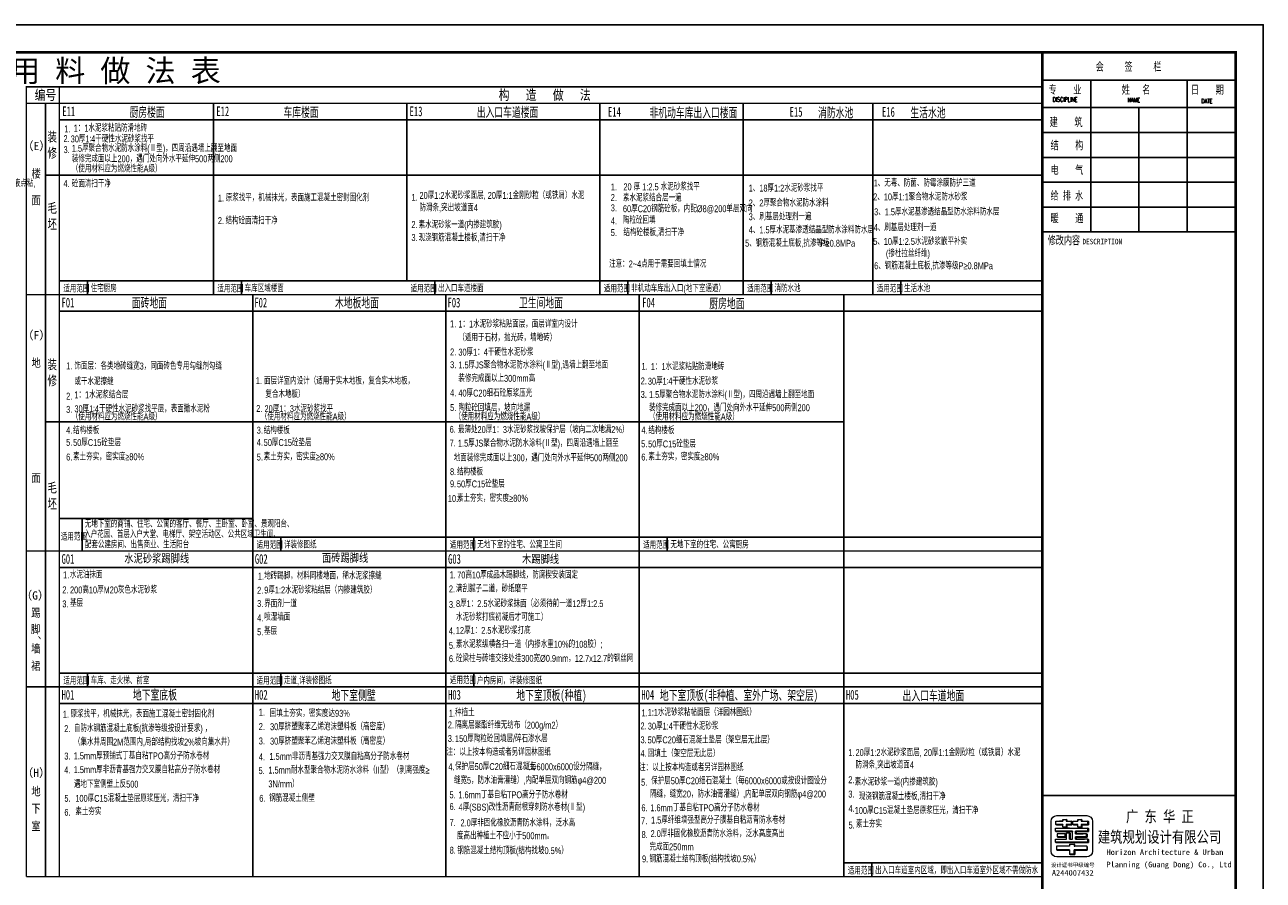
# Model space of a CAD drawing. Extents: x 1779708 to 7299578, y -1121471 to 88434.
# Tile 48 of 100: x 4016067 to 4060923, y -1056361 to -1025392. Entities that reach past the tile are written whole.
import ezdxf

# ---------------------------------------------------------------- set-up
doc = ezdxf.new("R2010")
doc.units = 0
doc.header["$LTSCALE"] = 1000
doc.header["$MEASUREMENT"] = 0
doc.layers.get('0').update_dxf_attribs({"linetype": 'CONTINUOUS'})
doc.layers.add('logo', color=81, linetype='CONTINUOUS', lineweight=18)
for name, color, linetype in [('PUB_TEXT', 7, 'CONTINUOUS'), ('PUB_TITLE', 4, 'CONTINUOUS'), ('TXT1-基础通用', 7, 'CONTINUOUS'), ('可见线', 6, 'CONTINUOUS'), ('通-图框－文字', 4, 'CONTINUOUS')]:
    doc.layers.add(name, color=color, linetype=linetype)
doc.styles.add('-宋体', font='simhei.ttf', dxfattribs={"width": 0.7})
doc.styles.add('-黑体', font='simhei.ttf', dxfattribs={"width": 0.7})
doc.styles.add('dim_font', font='SIMPLEX.shx', dxfattribs={"width": 0.8})
doc.styles.add('仿宋', font='txt', dxfattribs={"width": 0.7})
doc.styles.add('华正字体', font='huazheng.shx', dxfattribs={"width": 0.7, "bigfont": 'hztxt.shx'})
doc.styles.add('宋体-窄', font='txt', dxfattribs={"width": 0.7})

# ---------------------------------------------------------------- blocks, each defined once
blk = doc.blocks.new('A$C6A191C33')
at = {"style": '-宋体'}
for s, height, p in [('设计证书甲级编号', 141.4, (32, 373)), ('A244007432', 202, (69, 59))]:
    blk.add_text(s, height=height, dxfattribs=at).set_placement(p)
blk = doc.blocks.new('A$C3D8761CE')
at = {"layer": 'logo'}
h = blk.add_hatch(color=256, dxfattribs=at)
edge = h.paths.add_edge_path()
edge.add_line((77143, 30570), (77143, 30450))
edge.add_line((77143, 30450), (76963, 30450))
edge.add_line((76963, 30450), (76963, 30354))
edge.add_line((76963, 30354), (76843, 30354))
edge.add_line((76843, 30354), (76867, 30339))
edge.add_line((76867, 30339), (76987, 30339))
edge.add_line((76987, 30339), (76987, 30435))
edge.add_line((76987, 30435), (77167, 30435))
edge.add_line((77167, 30435), (77167, 30555))
edge.add_line((77167, 30555), (77143, 30570))
edge.add_line((77143, 30570), (77143, 30570))
h = blk.add_hatch(color=256, dxfattribs=at)
edge = h.paths.add_edge_path()
edge.add_line((76963, 30630), (76963, 30570))
edge.add_line((76963, 30570), (76987, 30570))
edge.add_line((76987, 30570), (76987, 30615))
edge.add_line((76987, 30615), (76963, 30630))
h = blk.add_hatch(color=256, dxfattribs=at)
edge = h.paths.add_edge_path()
edge.add_line((77390, 30354), (77414, 30339))
edge.add_line((77414, 30339), (77534, 30339))
edge.add_line((77534, 30339), (77534, 30435))
edge.add_line((77534, 30435), (77775, 30435))
edge.add_line((77775, 30435), (77775, 30555))
edge.add_line((77775, 30555), (77751, 30570))
edge.add_line((77751, 30570), (77751, 30450))
edge.add_line((77751, 30450), (77510, 30450))
edge.add_line((77510, 30450), (77510, 30354))
edge.add_line((77510, 30354), (77390, 30354))
for points in [[(77510, 30630), (77510, 30570), (77534, 30570), (77534, 30615)], [(77210, 30450), (77234, 30435), (77390, 30435), (77390, 30450)]]:
    blk.add_hatch(color=256, dxfattribs=at).paths.add_polyline_path(points)
h = blk.add_hatch(color=256, dxfattribs=at)
edge = h.paths.add_edge_path()
edge.add_line((77196, 30192), (77196, 30206))
edge.add_line((77196, 30206), (76571, 30206))
edge.add_line((76571, 30206), (76593, 30192))
edge.add_line((76593, 30192), (77196, 30192))
h = blk.add_hatch(color=256, dxfattribs=at)
edge = h.paths.add_edge_path()
edge.add_line((76589, 30450), (76613, 30435))
edge.add_line((76613, 30435), (76843, 30435))
edge.add_line((76843, 30435), (76843, 30450))
edge.add_line((76843, 30450), (76589, 30450))
h = blk.add_hatch(color=256, dxfattribs=at)
edge = h.paths.add_edge_path()
edge.add_line((76923, 30114), (76923, 30005))
edge.add_line((76923, 30005), (76640, 30005))
edge.add_line((76640, 30005), (76662, 29991))
edge.add_line((76662, 29991), (76945, 29991))
edge.add_line((76945, 29991), (76945, 30101))
edge.add_line((76945, 30101), (76923, 30114))
h = blk.add_hatch(color=256, dxfattribs=at)
edge = h.paths.add_edge_path()
edge.add_line((77087, 30151), (77109, 30137))
edge.add_line((77109, 30137), (77109, 29914))
edge.add_line((77109, 29914), (77087, 29914))
edge.add_line((77087, 29914), (77087, 30151))
h = blk.add_hatch(color=256, dxfattribs=at)
edge = h.paths.add_edge_path()
edge.add_line((77305, 30206), (77305, 30114))
edge.add_line((77305, 30114), (77327, 30114))
edge.add_line((77327, 30114), (77327, 30192))
edge.add_line((77327, 30192), (77775, 30192))
edge.add_line((77775, 30192), (77775, 30301))
edge.add_line((77775, 30301), (77753, 30315))
edge.add_line((77753, 30315), (77753, 30206))
edge.add_line((77753, 30206), (77305, 30206))
h = blk.add_hatch(color=256, dxfattribs=at)
edge = h.paths.add_edge_path()
edge.add_line((77698, 30114), (77698, 30005))
edge.add_line((77698, 30005), (77305, 30005))
edge.add_line((77305, 30005), (77305, 29914))
edge.add_line((77305, 29914), (77327, 29914))
edge.add_line((77327, 29914), (77327, 29991))
edge.add_line((77327, 29991), (77720, 29991))
edge.add_line((77720, 29991), (77720, 30101))
edge.add_line((77720, 30101), (77698, 30114))
h = blk.add_hatch(color=256, dxfattribs=at)
edge = h.paths.add_edge_path()
edge.add_line((77753, 29914), (77753, 29805))
edge.add_line((77753, 29805), (76571, 29805))
edge.add_line((76571, 29805), (76593, 29791))
edge.add_line((76593, 29791), (77775, 29791))
edge.add_line((77775, 29791), (77775, 29900))
edge.add_line((77775, 29900), (77753, 29914))
h = blk.add_hatch(color=256, dxfattribs=at)
edge = h.paths.add_edge_path()
edge.add_line((77729, 29518), (77729, 29643))
edge.add_line((77729, 29643), (77707, 29664))
edge.add_line((77707, 29664), (77707, 29532))
edge.add_line((77707, 29532), (77251, 29532))
edge.add_line((77251, 29532), (77251, 29379))
edge.add_line((77251, 29379), (77081, 29379))
edge.add_line((77081, 29379), (77103, 29365))
edge.add_line((77103, 29365), (77273, 29365))
edge.add_line((77273, 29365), (77273, 29518))
edge.add_line((77273, 29518), (77729, 29518))
h = blk.add_hatch(color=256, dxfattribs=at)
edge = h.paths.add_edge_path()
edge.add_line((77251, 29738), (77251, 29664))
edge.add_line((77251, 29664), (77273, 29664))
edge.add_line((77273, 29664), (77273, 29724))
edge.add_line((77273, 29724), (77251, 29738))
edge.add_line((77251, 29738), (77251, 29738))
h = blk.add_hatch(color=256, dxfattribs=at)
edge = h.paths.add_edge_path()
edge.add_line((77081, 29518), (77081, 29532))
edge.add_line((77081, 29532), (76617, 29532))
edge.add_line((76617, 29532), (76639, 29518))
edge.add_line((76639, 29518), (77081, 29518))
for p, q in [((76589, 30450), (76589, 30570)), ((76589, 30570), (76843, 30570)), ((76843, 30570), (76723, 30570)), ((76843, 30630), (76963, 30630)), ((76843, 30570), (76843, 30630)), ((76843, 30630), (76843, 30570)), ((76963, 30630), (76963, 30570)), ((76963, 30630), (76987, 30615)), ((76963, 30570), (77143, 30570)), ((76987, 30615), (76987, 30570)), ((77143, 30570), (77143, 30570)), ((77167, 30555), (77143, 30570)), ((77143, 30570), (77143, 30450)), ((77143, 30570), (77167, 30555)), ((77143, 30570), (77143, 30450)), ((77167, 30435), (77167, 30555)), ((77167, 30555), (77167, 30435)), ((77210, 30450), (77210, 30570)), ((77210, 30570), (77390, 30570)), ((77390, 30630), (77510, 30630)), ((77390, 30570), (77390, 30630)), ((77390, 30630), (77390, 30570)), ((77390, 30630), (77510, 30630)), ((77510, 30630), (77534, 30615)), ((77510, 30630), (77510, 30570)), ((77510, 30570), (77751, 30570)), ((77534, 30615), (77534, 30570)), ((77751, 30570), (77751, 30570)), ((77751, 30570), (77751, 30450)), ((77751, 30450), (77751, 30570)), ((77751, 30570), (77775, 30555)), ((77775, 30435), (77775, 30555)), ((77775, 30555), (77775, 30435)), ((76571, 30315), (77632, 30315)), ((76571, 30204), (76571, 30314)), ((76571, 30206), (77196, 30206)), ((76571, 30206), (76593, 30192)), ((76613, 30435), (76589, 30450)), ((76843, 30450), (76589, 30450)), ((76593, 30192), (77196, 30192)), ((76843, 30435), (76613, 30435)), ((76640, 30114), (76640, 30005)), ((76923, 30114), (76640, 30114)), ((76705, 30315), (76705, 30315)), ((77196, 30206), (76705, 30206)), ((76723, 30450), (76723, 30450)), ((76723, 30450), (76843, 30450)), ((76843, 30450), (76723, 30450)), ((77196, 30192), (76727, 30192)), ((76843, 30435), (76747, 30435)), ((76843, 30450), (76843, 30435)), ((76843, 30354), (76843, 30450)), ((76843, 30354), (76867, 30339)), ((76963, 30354), (76843, 30354)), ((76843, 30354), (76867, 30339)), ((76843, 30354), (76963, 30354)), ((76867, 30339), (76987, 30339)), ((76867, 30339), (76987, 30339)), ((76869, 30315), (77753, 30315)), ((77196, 30206), (76869, 30206)), ((76923, 30005), (76923, 30114)), ((76923, 30114), (76945, 30101)), ((76923, 30114), (76945, 30101)), ((76923, 30005), (76923, 30114)), ((76945, 30101), (76945, 29991)), ((76945, 30101), (76945, 29991)), ((76963, 30450), (76963, 30354)), ((77143, 30450), (76963, 30450)), ((76963, 30450), (76987, 30435)), ((76963, 30450), (76963, 30354)), ((77143, 30450), (76963, 30450)), ((76963, 30354), (76987, 30339)), ((77087, 30315), (76978, 30315)), ((76978, 30151), (77087, 30151)), ((76978, 29914), (76978, 30151)), ((76978, 30151), (77087, 30151)), ((76978, 30151), (77087, 30151)), ((76987, 30450), (76987, 30339)), ((76987, 30435), (77167, 30435)), ((76987, 30339), (76987, 30435)), ((77167, 30435), (76987, 30435)), ((77087, 30151), (77087, 29914)), ((77087, 29914), (77087, 30151)), ((77087, 30151), (77109, 30137)), ((77087, 30151), (77109, 30137)), ((77109, 30137), (77109, 29914)), ((77109, 29914), (77109, 30137)), ((77143, 30450), (77167, 30435)), ((77196, 29914), (77196, 30206)), ((77196, 30206), (77196, 30192)), ((77390, 30450), (77210, 30450)), ((77210, 30450), (77234, 30435)), ((77210, 30450), (77234, 30435)), ((77390, 30450), (77210, 30450)), ((77234, 30435), (77390, 30435)), ((77390, 30435), (77234, 30435)), ((77305, 30206), (77305, 30114)), ((77753, 30206), (77305, 30206)), ((77305, 30206), (77753, 30206)), ((77305, 30114), (77305, 30206)), ((77305, 30206), (77327, 30192)), ((77632, 30206), (77305, 30206)), ((77305, 30114), (77578, 30114)), ((77327, 30114), (77305, 30114)), ((77698, 30114), (77305, 30114)), ((77327, 30192), (77327, 30114)), ((77775, 30192), (77327, 30192)), ((77327, 30114), (77327, 30192)), ((77327, 30192), (77775, 30192)), ((77390, 30435), (77390, 30450)), ((77390, 30354), (77390, 30450)), ((77390, 30354), (77414, 30339)), ((77510, 30354), (77390, 30354)), ((77390, 30354), (77414, 30339)), ((77390, 30354), (77510, 30354)), ((77414, 30339), (77534, 30339)), ((77414, 30339), (77534, 30339)), ((77414, 30315), (77523, 30315)), ((77510, 30450), (77510, 30354)), ((77630, 30450), (77510, 30450)), ((77510, 30450), (77534, 30435)), ((77751, 30450), (77510, 30450)), ((77510, 30450), (77510, 30354)), ((77510, 30354), (77534, 30339)), ((77534, 30435), (77655, 30435)), ((77534, 30339), (77534, 30435)), ((77534, 30435), (77775, 30435)), ((77534, 30435), (77534, 30339)), ((77698, 30005), (77698, 30114)), ((77698, 30114), (77720, 30101)), ((77720, 30101), (77720, 29997)), ((77720, 30101), (77720, 29991)), ((77751, 30450), (77775, 30435)), ((77753, 30315), (77753, 30206)), ((77753, 30206), (77753, 30315)), ((77753, 30315), (77775, 30301)), ((77753, 30315), (77753, 30206)), ((77753, 30206), (77775, 30192)), ((77775, 30301), (77775, 30192)), ((77775, 30301), (77775, 30192)), ((76571, 29914), (76978, 29914)), ((76571, 29805), (76571, 29914)), ((76571, 29805), (77753, 29805)), ((76571, 29805), (76593, 29791)), ((76593, 29791), (77775, 29791)), ((77081, 29664), (76617, 29664)), ((76617, 29664), (76617, 29532)), ((76640, 30005), (76923, 30005)), ((76640, 30005), (76662, 29991)), ((76945, 29991), (76662, 29991)), ((77632, 29805), (76705, 29805)), ((77654, 29791), (76727, 29791)), ((76923, 30005), (76774, 30005)), ((76796, 29991), (76945, 29991)), ((76923, 30005), (76945, 29991)), ((77081, 29738), (77251, 29738)), ((77081, 29738), (77081, 29664)), ((77087, 29914), (77196, 29914)), ((77109, 29914), (77087, 29914)), ((77087, 29914), (77196, 29914)), ((77251, 29738), (77251, 29738)), ((77273, 29724), (77251, 29738)), ((77251, 29738), (77251, 29664)), ((77251, 29664), (77273, 29664)), ((77707, 29664), (77251, 29664)), ((77273, 29664), (77273, 29724)), ((77305, 30005), (77305, 29914)), ((77698, 30005), (77305, 30005)), ((77305, 30005), (77578, 30005)), ((77305, 29914), (77305, 30005)), ((77305, 30005), (77578, 30005)), ((77305, 29914), (77632, 29914)), ((77327, 29914), (77305, 29914)), ((77753, 29914), (77305, 29914)), ((77327, 29991), (77327, 29914)), ((77720, 29991), (77327, 29991)), ((77327, 29991), (77600, 29991)), ((77327, 29914), (77327, 29991)), ((77578, 29664), (77578, 29664)), ((77632, 29914), (77632, 29914)), ((77698, 30005), (77720, 29991)), ((77707, 29664), (77729, 29643)), ((77707, 29664), (77707, 29532)), ((77729, 29643), (77729, 29518)), ((77753, 29805), (77753, 29914)), ((77753, 29914), (77775, 29900)), ((77753, 29805), (77775, 29791)), ((77775, 29900), (77775, 29791)), ((77775, 29900), (77775, 29791)), ((76617, 29532), (76639, 29518)), ((76617, 29532), (77081, 29532)), ((77081, 29518), (76639, 29518)), ((76639, 29518), (77081, 29518)), ((76751, 29532), (77081, 29532)), ((76783, 29532), (76783, 29532)), ((76783, 29532), (76783, 29532)), ((77081, 29532), (77081, 29379)), ((77081, 29379), (77251, 29379)), ((77103, 29365), (77081, 29379)), ((77081, 29379), (77103, 29365)), ((77081, 29379), (77251, 29379)), ((77251, 29532), (77707, 29532)), ((77251, 29379), (77251, 29532)), ((77251, 29532), (77273, 29518)), ((77251, 29532), (77578, 29532)), ((77251, 29388), (77251, 29532)), ((77251, 29379), (77273, 29365)), ((77273, 29518), (77273, 29365)), ((77729, 29518), (77273, 29518)), ((77273, 29365), (77273, 29518)), ((77273, 29518), (77729, 29518)), ((77707, 29532), (77729, 29518))]:
    blk.add_line(p, q, dxfattribs=at)
blk.add_lwpolyline([(76416, 30565, -0.408151), (76623, 30772), (77709, 30772, -0.408151), (77916, 30565), (77916, 29479, -0.408151), (77709, 29272), (76623, 29272, -0.408151), (76416, 29479)], format="xyb", close=True, dxfattribs=at)
for points in [[(76963, 30630), (76963, 30570), (76987, 30570), (76987, 30615)], [(77390, 30354), (77414, 30339), (77534, 30339), (77534, 30435), (77775, 30435), (77775, 30555), (77751, 30570), (77751, 30450), (77510, 30450), (77510, 30354)], [(77510, 30630), (77510, 30570), (77534, 30570), (77534, 30615)], [(77196, 30192), (77196, 30206), (76571, 30206), (76593, 30192)], [(76589, 30450), (76613, 30435), (76843, 30435), (76843, 30450)], [(76923, 30114), (76923, 30005), (76640, 30005), (76662, 29991), (76945, 29991), (76945, 30101)], [(77305, 30206), (77305, 30114), (77327, 30114), (77327, 30192), (77775, 30192), (77775, 30301), (77753, 30315), (77753, 30206)], [(77698, 30114), (77698, 30005), (77305, 30005), (77305, 29914), (77327, 29914), (77327, 29991), (77720, 29991), (77720, 30101)], [(77753, 29914), (77753, 29805), (76571, 29805), (76593, 29791), (77775, 29791), (77775, 29900)], [(77729, 29518), (77729, 29643), (77707, 29664), (77707, 29532), (77251, 29532), (77251, 29379), (77081, 29379), (77103, 29365), (77273, 29365), (77273, 29518), (77729, 29518)], [(77081, 29518), (77081, 29532), (76617, 29532), (76639, 29518)]]:
    blk.add_lwpolyline(points, close=True, dxfattribs=at)
at = {"layer": 'PUB_TITLE'}
for p, q in [((76100, 57400), (83100, 57400)), ((77850, 57400), (77850, 51900)), ((81350, 57400), (81350, 51900)), ((76100, 56400), (83100, 56400)), ((79600, 56400), (79600, 51900)), ((76100, 55500), (83100, 55500)), ((76100, 54600), (83100, 54600)), ((76100, 53700), (83100, 53700)), ((76100, 52800), (83100, 52800)), ((76100, 51900), (83100, 51900)), ((76100, 31500), (83100, 31500))]:
    blk.add_line(p, q, dxfattribs=at)
blk.add_lwpolyline([(0, 0), (84100, 0), (84100, 59400), (0, 59400)], close=True, dxfattribs=at)
at = {"layer": 'PUB_TITLE', "const_width": 100}
blk.add_lwpolyline([(2500, 1000), (83100, 1000), (83100, 58400), (2500, 58400)], close=True, dxfattribs=at)
at = {"layer": 'PUB_TITLE'}
for points, const_width in [([(76100, 58400), (76100, 1000)], 100), ([(83100, 31500), (76100, 31500)], 60)]:
    blk.add_lwpolyline(points, dxfattribs=dict(at, const_width=const_width))
at = {"layer": 'PUB_TEXT'}
blk.add_blockref('A$C6A191C33', (76376, 28538), dxfattribs=at)
at = {"layer": 'PUB_TEXT', "style": '-黑体', "width": 0.8}
for s, p in [('广 东 华 正', (79128, 30534)), ('建筑规划设计有限公司', (78107, 29792))]:
    blk.add_text(s, height=410, dxfattribs=at).set_placement(p)
at = {"layer": 'PUB_TEXT', "style": '-宋体'}
for s, p in [('Horizon Architecture & Urban', (78424, 29346)), (' Planning (Guang Dong) Co., Ltd', (78269, 28898))]:
    blk.add_text(s, height=202, dxfattribs=at).set_placement(p)
at = {"layer": '通-图框－文字'}
for s, height, style, width, p in [('会     签     栏', 300, '仿宋', 0.7, (78032, 57738)), ('专    业', 300, '仿宋', 0.7, (76326, 56902)), ('姓   名   ', 300, '仿宋', 0.7, (78975, 56902)), ('日    期', 300, '仿宋', 0.7, (81484, 56902)), ('建    筑', 300, '仿宋', 0.7, (76367, 55729)), ('结    构', 300, '仿宋', 0.7, (76396, 54891)), ('电    气', 300, '仿宋', 0.7, (76396, 53999)), ('给 排 水', 300, '仿宋', 0.7, (76396, 53070)), ('暖    通', 300, '仿宋', 0.7, (76396, 52250)), ('修改内容', 300, '仿宋', 0.7, (76292, 51452)), ('DESCRIPTION', 200, '-宋体', 0.8, (77552, 51452))]:
    blk.add_text(s, height=height, dxfattribs=dict(at, style=style, width=width)).set_placement(p)
at = {"layer": '通-图框－文字', "color": 4, "style": 'dim_font', "width": 0.65}
for s, p in [('DISCIPLINE', (76475, 56615)), ('NAME', (79185, 56599)), ('DATE', (81860, 56561))]:
    blk.add_text(s, height=160, dxfattribs=at).set_placement(p)

msp = doc.modelspace()

# ---------------------------------------------------------------- linework, layer by layer
at = {"layer": 'TXT1-基础通用'}
for p, q in [((4016823.3, -1056235.8), (4016823.3, -1028237.9)), ((4022900.5, -1035162.3), (4022900.5, -1028237.9)), ((4029900.5, -1034662.3), (4029900.5, -1028237.9)), ((4036900.5, -1035162.3), (4036900.5, -1028237.9)), ((4042088.3, -1035162.3), (4042088.3, -1028237.9)), ((4046783.6, -1035162.3), (4046783.6, -1028237.9)), ((4052923.3, -1028837.9), (4017323.3, -1028837.9)), ((4017323.3, -1030837.9), (4016823.3, -1030837.9)), ((4017323.3, -1030837.9), (4052923.3, -1030837.9)), ((4017323.3, -1034662.3), (4052923.3, -1034662.3)), ((4018337.5, -1034662.3), (4018337.5, -1035162.3)), ((4023914.7, -1034662.3), (4023914.7, -1035162.3)), ((4030914.7, -1034662.3), (4030914.7, -1035162.3)), ((4037914.7, -1034662.3), (4037914.7, -1035162.3)), ((4043103.9, -1034662.3), (4043103.9, -1035162.3)), ((4047797.8, -1034662.3), (4047797.8, -1035162.3)), ((4024323.3, -1056235.8), (4024323.3, -1035162.3)), ((4031323.3, -1056235.8), (4031323.3, -1035162.3)), ((4038323.3, -1056235.8), (4038323.3, -1035162.3)), ((4045734.5, -1056235.8), (4045734.5, -1035162.3)), ((4017323.3, -1035762.3), (4052923.3, -1035762.3)), ((4017323.3, -1039762.3), (4016823.3, -1039762.3)), ((4017323.3, -1039762.3), (4045734.5, -1039762.3)), ((4024323.3, -1043262.3), (4017323.3, -1043262.3)), ((4018150.5, -1043262.3), (4018150.5, -1044442.7)), ((4024323.3, -1043942.7), (4052923.3, -1043942.7)), ((4025337.5, -1043942.7), (4025337.5, -1044442.7)), ((4032337.5, -1043942.7), (4032337.5, -1044442.7)), ((4039337.5, -1043942.7), (4039337.5, -1044442.7)), ((4017323.3, -1045042.7), (4052923.3, -1045042.7)), ((4017323.3, -1048860.3), (4052923.3, -1048860.3)), ((4018337.5, -1048860.3), (4018337.5, -1049360.3)), ((4025337.5, -1048860.3), (4025337.5, -1049360.3)), ((4032337.5, -1048860.3), (4032337.5, -1049360.3)), ((4017323.3, -1049960.3), (4052923.3, -1049960.3)), ((4045734.5, -1055735.8), (4052923.3, -1055735.8)), ((4046748.7, -1055735.8), (4046748.7, -1056235.8))]:
    msp.add_line(p, q, dxfattribs=at)
at = {"layer": 'TXT1-基础通用', "const_width": 50}
for points in [[(4016123.3, -1056235.8), (4016123.3, -1027637.9), (4052923.3, -1027637.9)], [(4017323.3, -1056235.8), (4017323.3, -1027637.9)], [(4016123.3, -1028237.9), (4052923.3, -1028237.9)], [(4016123.3, -1035162.3), (4052923.3, -1035162.3)], [(4016123.3, -1044442.7), (4052923.3, -1044442.7)], [(4016123.3, -1049360.3), (4052923.3, -1049360.3)], [(4016123.3, -1056235.8), (4052923.3, -1056235.8)]]:
    msp.add_lwpolyline(points, dxfattribs=at)

# ---------------------------------------------------------------- block references
at = {"layer": '可见线'}
msp.add_blockref('A$C3D8761CE', (3976823.3, -1084792.1), dxfattribs=at)

# ---------------------------------------------------------------- texts
at = {"layer": 'TXT1-基础通用', "style": '-宋体'}
for s, height, p in [('建 筑 构 造 用 料 做 法 表', 800, (4008991.4, -1027455.2)), ('（E）', 300, (4015978, -1029930.4)), ('（F）', 300, (4015978, -1036782.7)), ('（G）', 300, (4015928.5, -1046201.9)), ('（H）', 300, (4015969.1, -1052622.2))]:
    msp.add_text(s, height=height, dxfattribs=at).set_placement(p)
at = {"layer": 'TXT1-基础通用'}
for s, height, style, width, p in [('编号', 360, '-宋体', 0.8, (4016423.8, -1028114)), ('构   造   做   法', 360, '-宋体', 0.8, (4033230.6, -1028107.9)), ('E11', 350, '宋体-窄', 0.65, (4017429.4, -1028700.5)), ('厨房楼面', 350, '宋体-窄', 0.65, (4019861, -1028727)), ('E12', 350, '宋体-窄', 0.65, (4023006.6, -1028700.5)), ('车库楼面', 350, '宋体-窄', 0.65, (4025438.2, -1028727)), ('E13', 350, '宋体-窄', 0.65, (4030006.6, -1028700.5)), ('出入口车道楼面', 350, '宋体-窄', 0.65, (4032438.2, -1028727)), ('E14', 350, '宋体-窄', 0.65, (4037191.6, -1028719.7)), ('非机动车库出入口楼面', 350, '宋体-窄', 0.65, (4038693.2, -1028743)), ('E15', 350, '宋体-窄', 0.65, (4043771.7, -1028719.7)), ('消防水池', 350, '宋体-窄', 0.65, (4044799.4, -1028743)), ('E16', 350, '宋体-窄', 0.65, (4047116.5, -1028719.7)), ('生活水池', 350, '宋体-窄', 0.65, (4048144.1, -1028743)), ('1：1水泥浆粘贴防滑地砖', 250, '华正字体', 0.7, (4017839.9, -1029258.8)), ('2.', 250, '华正字体', 0.7, (4017470.9, -1029640.4)), ('1.', 250, '华正字体', 0.7, (4017498.2, -1029286.3)), ('30厚1∶4干硬性水泥砂浆找平', 250, '华正字体', 0.7, (4017730.4, -1029650.2)), ('3.', 250, '华正字体', 0.7, (4017470.9, -1030037.8)), ('1.5厚聚合物水泥防水涂料(Ⅱ型)，四周沿遇墙上翻至地面', 250, '华正字体', 0.7, (4017771.1, -1029989.3)), ('装修完成面以上200，遇门处向外水平延伸500两侧200', 250, '华正字体', 0.7, (4017771.1, -1030368.6)), ('楼', 300, '-宋体', 0.8, (4016311.3, -1030928.4)), ('（使用材料应为燃烧性能A级）', 250, '华正字体', 0.7, (4017771.1, -1030730.6)), ('挤塑聚苯乙烯泡沫塑料板保温层(燃烧性能B1级），聚酯酸乙烯乳液点粘,', 250, '华正字体', 0.7, (4008872.5, -1031253.5)), ('4.', 250, '华正字体', 0.7, (4017470.9, -1031265.7)), ('砼面清扫干净', 250, '华正字体', 0.7, (4017771.1, -1031272.2)), ('1.', 250, '华正字体', 0.7, (4037291.6, -1031389.8)), ('20 厚 1:2.5 水泥砂浆找平', 250, '华正字体', 0.7, (4037749.5, -1031383)), ('1、18厚1:2水泥砂浆找平', 250, '华正字体', 0.7, (4042287.1, -1031429.9)), ('  1、无毒、防菌、防霉涂膜防护三道', 250, '华正字体', 0.7, (4046665.1, -1031245.1)), ('面', 300, '-宋体', 0.8, (4016308.3, -1031893.1)), ('1. ', 250, '华正字体', 0.7, (4023062.8, -1031790.3)), ('原浆找平，机械抹光，表面施工混凝土密封固化剂', 250, '华正字体', 0.7, (4023345.5, -1031776.5, -6207.7)), ('1.', 250, '华正字体', 0.7, (4030071.6, -1031763.3)), ('20厚1:2水泥砂浆面层, 20厚1:1金刚砂粒（或铁屑）水泥', 250, '华正字体', 0.7, (4030363.7, -1031693.5, -6207.7)), ('2.', 250, '华正字体', 0.7, (4037291.6, -1031770.4)), ('素水泥浆结合层一遍', 250, '华正字体', 0.7, (4037731.7, -1031781.4)), ('2、2厚聚合物水泥防水涂料', 250, '华正字体', 0.7, (4042287.1, -1031968)), ('  2、10厚1:1聚合物水泥防水砂浆', 250, '华正字体', 0.7, (4046647, -1031748.3)), ('防滑条,突出坡道面4', 250, '华正字体', 0.7, (4030363.7, -1032139.7, -6207.7)), ('3.', 250, '华正字体', 0.7, (4037291.6, -1032146)), ('60厚C20钢筋砼板，内配%%C8@200单层双向', 250, '华正字体', 0.7, (4037731.7, -1032176.7)), ('  3、1.5厚水泥基渗透结晶型防水涂料防水层', 250, '华正字体', 0.7, (4046681.2, -1032290.2)), ('2. ', 250, '华正字体', 0.7, (4023062.2, -1032605.1)), ('结构砼面清扫干净', 250, '华正字体', 0.7, (4023339.7, -1032608.8)), ('2.', 250, '华正字体', 0.7, (4030071.6, -1032748.9)), ('素水泥砂浆一道(内掺建筑胶)', 250, '华正字体', 0.7, (4030331.8, -1032756.8, -6207.7)), ('4.', 250, '华正字体', 0.7, (4037291.6, -1032615.4)), ('陶粒砼回填', 250, '华正字体', 0.7, (4037731.7, -1032592.5)), ('3、刷基层处理剂一遍', 250, '华正字体', 0.7, (4042287.1, -1032466.5)), ('  4、刷基层处理剂一道', 250, '华正字体', 0.7, (4046665.1, -1032857.6)), ('3.', 250, '华正字体', 0.7, (4030071.6, -1033217.9)), ('现浇钢筋混凝土楼板,清扫干净', 250, '华正字体', 0.7, (4030331.8, -1033225.8, -6207.7)), ('5.', 250, '华正字体', 0.7, (4037291.6, -1033040.3)), ('结构砼楼板,清扫干净', 250, '华正字体', 0.7, (4037749.5, -1033033.5)), ('4、1.5厚水泥基渗透结晶型防水涂料防水层', 250, '华正字体', 0.7, (4042287.1, -1032941.3)), ('  5、钢筋混凝土底板,抗渗等级', 250, '华正字体', 0.7, (4042007.3, -1033423.8)), ('P≥0.8MPa', 250, '华正字体', 0.7, (4044896.6, -1033427.2)), ('  5、10厚1:2.5水泥砂浆嵌平补实', 250, '华正字体', 0.7, (4046647, -1033360.8)), ('注意：2~4点用于需要回填土情况', 250, '华正字体', 0.7, (4037231.2, -1034175.7)), ('(掺杜拉丝纤维)', 250, '华正字体', 0.7, (4047257.4, -1033794.4)), ('  6、钢筋混凝土底板,抗渗等级P≥0.8MPa', 250, '华正字体', 0.7, (4046681.2, -1034241.4)), ('适用范围', 250, '华正字体', 0.7, (4017465.2, -1035076.9, 5254.4)), ('住宅厨房', 250, '华正字体', 0.7, (4018454.2, -1035063.1, 6568)), ('适用范围', 250, '华正字体', 0.7, (4023042.4, -1035076.9, 5254.4)), ('车库区域楼面', 250, '华正字体', 0.7, (4024031.4, -1035063.1, 6568)), ('适用范围', 250, '华正字体', 0.7, (4030042.4, -1035076.9, 5254.4)), ('出入口车道楼面', 250, '华正字体', 0.7, (4031031.4, -1035063.1, 6568)), ('适用范围', 250, '华正字体', 0.7, (4037042.4, -1035076.9, 5254.4)), ('非机动车库出入口(地下室通道）', 250, '华正字体', 0.7, (4038031.4, -1035063.1, 6568)), ('适用范围', 250, '华正字体', 0.7, (4042231.6, -1035076.9, 5254.4)), ('消防水池', 250, '华正字体', 0.7, (4043220.5, -1035063.1, 6568)), ('适用范围', 250, '华正字体', 0.7, (4046925.5, -1035076.9, 5254.4)), ('生活水池', 250, '华正字体', 0.7, (4047914.4, -1035063.1, 6568)), ('F01', 350, '宋体-窄', 0.65, (4017399.2, -1035624.9)), ('面砖地面', 350, '宋体-窄', 0.65, (4019946.2, -1035627.3)), ('F02', 350, '宋体-窄', 0.65, (4024382.4, -1035624.9)), ('木地板地面', 350, '宋体-窄', 0.65, (4027304.4, -1035627.3)), ('F03', 350, '宋体-窄', 0.65, (4031379.5, -1035624.9)), ('卫生间地面', 350, '宋体-窄', 0.65, (4033968.5, -1035627.3)), ('F04', 350, '宋体-窄', 0.65, (4038429.4, -1035624.9)), ('厨房地面', 350, '宋体-窄', 0.65, (4040861, -1035651.4)), ('1.', 250, '华正字体', 0.7, (4031471.9, -1036342.2)), ('1：1水泥砂浆粘贴面层，面层详室内设计', 250, '华正字体', 0.7, (4031772.1, -1036351.4)), ('（适用于石材，抛光砖，墙地砖）', 250, '华正字体', 0.7, (4031772.1, -1036843.9)), ('地', 300, '-宋体', 0.8, (4016311.3, -1037780.8)), ('2.', 250, '华正字体', 0.7, (4031471.9, -1037362)), ('30厚1：4干硬性水泥砂浆', 250, '华正字体', 0.7, (4031772.1, -1037368.5)), ('1.', 250, '华正字体', 0.7, (4017565.4, -1037863.5)), ('饰面层：各类地砖缝宽3，同面砖色专用勾缝剂勾缝  ', 250, '华正字体', 0.7, (4017865.7, -1037872.7)), ('3.', 250, '华正字体', 0.7, (4031471.9, -1037823.6)), ('1.5厚JS聚合物水泥防水涂料(Ⅱ型),遇墙上翻至地面', 250, '华正字体', 0.7, (4031772.1, -1037832.8)), ('1.', 250, '华正字体', 0.7, (4038403.5, -1037881.1)), ('1：1水泥浆粘贴防滑地砖', 250, '华正字体', 0.7, (4038745.3, -1037890.3)), ('或干水泥擦缝', 250, '华正字体', 0.7, (4017865.7, -1038431.1)), ('1.', 250, '华正字体', 0.7, (4024433.5, -1038400.8)), ('面层详室内设计（适用于实木地板，复合实木地板，', 250, '华正字体', 0.7, (4024733.7, -1038410)), ('装修完成面以上300mm高', 250, '华正字体', 0.7, (4031772.1, -1038316.6)), ('2.', 250, '华正字体', 0.7, (4038376.2, -1038411.1)), ('30厚1∶4干硬性水泥砂浆', 250, '华正字体', 0.7, (4038635.7, -1038421)), ('2.', 250, '华正字体', 0.7, (4017565.4, -1038962.3)), ('1：1水泥浆结合层  ', 250, '华正字体', 0.7, (4017865.7, -1038913)), ('复合木地板）', 250, '华正字体', 0.7, (4024783, -1038890.6)), ('4.', 250, '华正字体', 0.7, (4031471.9, -1038843.3)), ('40厚C20细石砼原浆压光', 250, '华正字体', 0.7, (4031772.1, -1038852.5)), ('3.', 250, '华正字体', 0.7, (4038376.2, -1038898.1)), ('1.5厚聚合物水泥防水涂料(Ⅱ型)，四周沿遇墙上翻至地面', 250, '华正字体', 0.7, (4038676.5, -1038904.6)), ('3.', 250, '华正字体', 0.7, (4017565.4, -1039438.9)), ('30厚1∶4干硬性水泥砂浆找平层，表面撒水泥粉', 250, '华正字体', 0.7, (4017865.7, -1039418.9)), ('2.', 250, '华正字体', 0.7, (4024450.1, -1039407)), ('20厚1：3水泥砂浆找平', 250, '华正字体', 0.7, (4024750.3, -1039416.2)), ('5.', 250, '华正字体', 0.7, (4031471.9, -1039373.8)), ('陶粒砼回填层，坡向地漏', 250, '华正字体', 0.7, (4031772.1, -1039383)), ('装修完成面以上200，遇门处向外水平延伸500两侧200', 250, '华正字体', 0.7, (4038676.5, -1039380.9)), ('（使用材料应为燃烧性能A级）', 250, '华正字体', 0.7, (4017770.8, -1039706.9)), ('（使用材料应为燃烧性能A级）', 250, '华正字体', 0.7, (4024619, -1039706.9)), ('（使用材料应为燃烧性能A级）', 250, '华正字体', 0.7, (4031636.9, -1039706.9)), ('（使用材料应为燃烧性能A级）', 250, '华正字体', 0.7, (4038676.5, -1039706.9)), ('4.', 250, '华正字体', 0.7, (4017565.4, -1040195.8)), ('结构楼板', 250, '华正字体', 0.7, (4017817.7, -1040202.8)), ('3.', 250, '华正字体', 0.7, (4024469.3, -1040195.8)), ('结构楼板', 250, '华正字体', 0.7, (4024721.5, -1040202.8)), ('6.', 250, '华正字体', 0.7, (4031456.6, -1040163.5)), ('最薄处20厚1：3水泥砂浆找坡保护层（坡向二次地漏2%%%）', 250, '华正字体', 0.7, (4031756.9, -1040172.7)), ('4.', 250, '华正字体', 0.7, (4038399.5, -1040195.8)), ('结构楼板', 250, '华正字体', 0.7, (4038651.7, -1040202.8)), ('5.', 250, '华正字体', 0.7, (4017565.4, -1040633.6)), ('50厚C15砼垫层', 250, '华正字体', 0.7, (4017817.7, -1040640.6)), ('4.', 250, '华正字体', 0.7, (4024469.3, -1040633.6)), ('50厚C15砼垫层', 250, '华正字体', 0.7, (4024721.5, -1040640.6)), ('7.', 250, '华正字体', 0.7, (4031456.6, -1040656.2)), ('1.5厚JS聚合物水泥防水涂料(Ⅱ型)，四周沿遇墙上翻至', 250, '华正字体', 0.7, (4031756.9, -1040665.4)), ('5.', 250, '华正字体', 0.7, (4038390.8, -1040685.9)), ('50厚C15砼垫层', 250, '华正字体', 0.7, (4038643, -1040692.9)), ('6.', 250, '华正字体', 0.7, (4017565.4, -1041166.2)), ('素土夯实，密实度≥80%%%', 250, '华正字体', 0.7, (4017817.7, -1041156.2)), ('5.', 250, '华正字体', 0.7, (4024469.3, -1041166.2)), ('素土夯实，密实度≥80%%%', 250, '华正字体', 0.7, (4024721.5, -1041156.2)), ('地面装修完成面以上300，遇门处向外水平延伸500两侧200', 250, '华正字体', 0.7, (4031604.9, -1041194.2)), ('6.', 250, '华正字体', 0.7, (4038399.5, -1041166.2)), ('素土夯实，密实度≥80%%%', 250, '华正字体', 0.7, (4038651.7, -1041156.2)), ('8.', 250, '华正字体', 0.7, (4031469.3, -1041695.8)), ('结构楼板', 250, '华正字体', 0.7, (4031721.5, -1041702.8)), ('面', 300, '-宋体', 0.8, (4016311.3, -1041950.6)), ('9.', 250, '华正字体', 0.7, (4031469.3, -1042133.6)), ('50厚C15砼垫层', 250, '华正字体', 0.7, (4031721.5, -1042140.6)), ('10.', 250, '华正字体', 0.7, (4031393.7, -1042666.2)), ('素土夯实，密实度≥80%%%', 250, '华正字体', 0.7, (4031721.5, -1042656.2)), ('无地下室的商铺、住宅、公寓的客厅、餐厅、主卧室、卧室、景观阳台、', 250, '华正字体', 0.7, (4018240.5, -1043590.2)), ('适用范围', 250, '华正字体', 0.7, (4017373.2, -1044059.9, 5254.4)), ('入户花园、首层入户大堂、电梯厅、架空活动区、公共区域卫生间、', 250, '华正字体', 0.7, (4018220.2, -1043964.8, 6568)), ('配套公建房间、出售商业、生活阳台', 250, '华正字体', 0.7, (4018243.4, -1044338, 6568)), ('适用范围', 250, '华正字体', 0.7, (4024465.2, -1044357.3, 5254.4)), ('详装修图纸', 250, '华正字体', 0.7, (4025454.2, -1044343.5, 6568)), ('适用范围', 250, '华正字体', 0.7, (4031465.2, -1044357.3, 5254.4)), ('无地下室的住宅、公寓卫生间', 250, '华正字体', 0.7, (4032454.2, -1044343.5, 6568)), ('适用范围', 250, '华正字体', 0.7, (4038465.2, -1044357.3, 5254.4)), ('无地下室的住宅、公寓厨房', 250, '华正字体', 0.7, (4039454.2, -1044343.5, 6568)), ('G01 ', 350, '宋体-窄', 0.65, (4017399.2, -1044905.3)), ('水泥砂浆踢脚线', 300, '-宋体', 0.8, (4019671.1, -1044857.6)), ('G02 ', 350, '宋体-窄', 0.65, (4024399.2, -1044905.3)), ('面砖踢脚线', 300, '-宋体', 0.8, (4026828.3, -1044839.8)), ('G03 ', 350, '宋体-窄', 0.65, (4031399.2, -1044905.3)), ('木踢脚线', 300, '-宋体', 0.8, (4034075.6, -1044884.1)), ('水泥油抹面', 250, '华正字体', 0.7, (4017701.6, -1045425.6)), ('1.', 250, '华正字体', 0.7, (4017454.6, -1045431.7)), ('1.', 250, '华正字体', 0.7, (4024509, -1045480.2)), ('地砖踢脚，材料同楼地面，稀水泥浆擦缝', 250, '华正字体', 0.7, (4024740, -1045466.3)), ('1.', 250, '华正字体', 0.7, (4031457.1, -1045430.3)), ('70高10厚成品木踢脚线，防腐楔安装固定', 250, '华正字体', 0.7, (4031730, -1045435.8)), ('2.', 250, '华正字体', 0.7, (4017427.3, -1045973.8)), ('200高10厚M20灰色水泥砂浆', 250, '华正字体', 0.7, (4017706.3, -1045977.6)), ('2.', 250, '华正字体', 0.7, (4024481.7, -1045989.4)), ('9厚1:2水泥砂浆粘结层（内掺建筑胶）', 250, '华正字体', 0.7, (4024740, -1045980.2)), ('2.', 250, '华正字体', 0.7, (4031429.8, -1045939.5)), ('满刮腻子二道，砂纸磨平', 250, '华正字体', 0.7, (4031685.3, -1045929.7)), ('3.', 250, '华正字体', 0.7, (4017427.3, -1046481.6)), ('基层', 250, '华正字体', 0.7, (4017706.3, -1046455.6)), ('3.', 250, '华正字体', 0.7, (4024481.7, -1046469.6)), ('界面剂一道', 250, '华正字体', 0.7, (4024741.1, -1046472.9, 6568)), ('3.', 250, '华正字体', 0.7, (4031429.8, -1046502.6)), ('8厚1：2.5水泥砂浆抹面（必须待前一道12厚1:2.5', 250, '华正字体', 0.7, (4031686.5, -1046472.5, 6568)), ('踢', 300, '-宋体', 0.8, (4016297.7, -1046833.6)), ('4.', 250, '华正字体', 0.7, (4024481.7, -1046989.4)), ('喷湿墙面', 250, '华正字体', 0.7, (4024741.1, -1046956.8, 6568)), ('水泥砂浆打底初凝后才可施工）', 250, '华正字体', 0.7, (4031686.5, -1046961.8, 6568)), ('脚', 300, '-宋体', 0.8, (4016289.5, -1047422.6)), ('5.', 250, '华正字体', 0.7, (4024481.7, -1047495.4)), ('基层', 250, '华正字体', 0.7, (4024735.3, -1047469.2)), ('4.', 250, '华正字体', 0.7, (4031429.8, -1047454.8)), ('12厚1：2.5水泥砂浆打底', 250, '华正字体', 0.7, (4031680.7, -1047441)), ('墙', 300, '-宋体', 0.8, (4016297.7, -1048121.5)), ('、', 300, '-宋体', 0.8, (4016533.4, -1047615)), ('5.', 250, '华正字体', 0.7, (4031429.8, -1047984)), ('素水泥浆纵横各扫一道（内掺水重10%%%的108胶）;', 250, '华正字体', 0.7, (4031685.3, -1047944)), ('6.', 250, '华正字体', 0.7, (4031429.8, -1048465.9)), ('砼梁柱与砖墙交接处挂300宽%%C0.9mm，12.7x12.7的钢丝网', 250, '华正字体', 0.7, (4031685.3, -1048455)), ('裙', 300, '-宋体', 0.8, (4016297.7, -1048751.1)), ('适用范围', 250, '华正字体', 0.7, (4017465.2, -1049274.9, 5254.4)), ('车库、走火梯、前室', 250, '华正字体', 0.7, (4018454.2, -1049261.1, 6568)), ('适用范围', 250, '华正字体', 0.7, (4024465.2, -1049274.9, 5254.4)), ('走道,详装修图纸', 250, '华正字体', 0.7, (4025454.2, -1049261.1, 6568)), ('适用范围', 250, '华正字体', 0.7, (4031465.2, -1049254.4, 5254.4)), ('户内房间，详装修图纸', 250, '华正字体', 0.7, (4032441.7, -1049266.9, 6568)), ('H01 ', 350, '宋体-窄', 0.65, (4017399.2, -1049822.9)), ('地下室底板', 350, '宋体-窄', 0.65, (4019987.2, -1049822.6)), ('H02 ', 350, '宋体-窄', 0.65, (4024399.2, -1049822.9)), ('地下室侧壁', 350, '宋体-窄', 0.65, (4027184.6, -1049835.6)), ('H03', 350, '宋体-窄', 0.65, (4031399.2, -1049822.9)), ('地下室顶板(种植)', 350, '宋体-窄', 0.65, (4033873, -1049835.6)), ('H04 ', 350, '宋体-窄', 0.65, (4038399.2, -1049822.9)), ('地下室顶板(非种植、室外广场、架空层)', 350, '宋体-窄', 0.65, (4039073, -1049835.6)), ('H05', 350, '宋体-窄', 0.65, (4045810.4, -1049822.9)), ('出入口车道地面', 350, '宋体-窄', 0.65, (4047861, -1049849.4)), ('1. ', 250, '华正字体', 0.7, (4017444.3, -1050478.3)), ('原浆找平，机械抹光，表面施工混凝土密封固化剂', 250, '华正字体', 0.7, (4017727, -1050464.6, -6207.7)), ('1. ', 250, '华正字体', 0.7, (4024542.5, -1050400.9, 6207.7)), ('回填土夯实，密实度达93%%%', 250, '华正字体', 0.7, (4024942, -1050443.1)), ('1.', 250, '华正字体', 0.7, (4031427.2, -1050441.4)), ('种植土', 250, '华正字体', 0.7, (4031649.2, -1050420.1)), ('1.', 250, '华正字体', 0.7, (4038407.2, -1050429.8)), ('1:1水泥砂浆粘帖面层（详园林图纸）    ', 250, '华正字体', 0.7, (4038629.2, -1050408.5)), ('2. ', 250, '华正字体', 0.7, (4017497.9, -1050997.2)), ('自防水钢筋混凝土底板(抗渗等级按设计要求) ，', 250, '华正字体', 0.7, (4017847.4, -1050989.5, -6207.7)), ('2.', 250, '华正字体', 0.7, (4024542.5, -1050923.2, 6207.7)), ('30厚挤塑聚苯乙烯泡沫塑料板（高密度）', 250, '华正字体', 0.7, (4024951.2, -1050928.9)), ('2.', 250, '华正字体', 0.7, (4031389, -1050865.5)), ('隔离层聚酯纤维无纺布（200g/m2）', 250, '华正字体', 0.7, (4031653.2, -1050872.8)), ('2.', 250, '华正字体', 0.7, (4038369, -1050899.2)), ('30厚1:4干硬性水泥砂浆  ', 250, '华正字体', 0.7, (4038633.1, -1050906.5)), ('（集水井周围2M范围内,局部结构找坡2%%%坡向集水井）', 250, '华正字体', 0.7, (4017847.4, -1051484, -6207.7)), ('3.', 250, '华正字体', 0.7, (4024542.5, -1051445.4, 6207.7)), ('30厚挤塑聚苯乙烯泡沫塑料板（高密度）', 250, '华正字体', 0.7, (4024951.2, -1051451.2)), ('3.', 250, '华正字体', 0.7, (4031389, -1051354.8)), ('150厚陶粒砼回填层/碎石渗水层', 250, '华正字体', 0.7, (4031648.4, -1051360.7)), ('3.', 250, '华正字体', 0.7, (4038369, -1051400.4)), ('50厚C20细石混凝土垫层（架空层无此层） ', 250, '华正字体', 0.7, (4038628.4, -1051406.2)), ('3. ', 250, '华正字体', 0.7, (4017498, -1051991.4)), ('1.5mm厚预铺式丁基自粘TPO高分子防水卷材', 250, '华正字体', 0.7, (4017839.4, -1051983.6, -6207.7)), ('4.', 250, '华正字体', 0.7, (4024542.5, -1052022.4, 6207.7)), ('1.5mm非沥青基强力交叉膜自粘高分子防水卷材', 250, '华正字体', 0.7, (4024928.8, -1052003, 24830.9)), ('注：以上按本构造或者另详园林图纸', 250, '华正字体', 0.7, (4031339.4, -1051848.6)), ('4.', 250, '华正字体', 0.7, (4038369, -1051891.3)), ('回填土（架空层无此层）', 250, '华正字体', 0.7, (4038628.4, -1051897.1)), ('1.', 250, '华正字体', 0.7, (4045894.7, -1051862.3)), ('20厚1:2水泥砂浆面层, 20厚1:1金刚砂粒（或铁屑）水泥', 250, '华正字体', 0.7, (4046157, -1051863.5, -6207.7)), ('4. ', 250, '华正字体', 0.7, (4017498, -1052491.4)), ('1.5mm厚非沥青基强力交叉膜自粘高分子防水卷材', 250, '华正字体', 0.7, (4017839.4, -1052483.6, -6207.7)), ('5.', 250, '华正字体', 0.7, (4024533.9, -1052518.3, 6207.7)), ('1.5mm耐水型聚合物水泥防水涂料（II型）（剥离强度≥', 250, '华正字体', 0.7, (4024890, -1052498.9, 24830.9)), ('4.', 250, '华正字体', 0.7, (4031409.3, -1052383.7)), ('保护层50厚C20细石混凝土   ', 250, '华正字体', 0.7, (4031651.9, -1052372.5)), ('（每6000x6000设分隔缝，', 250, '华正字体', 0.7, (4034131.1, -1052379.4)), ('注：以上按本构造或者另详园林图纸', 250, '华正字体', 0.7, (4038319.4, -1052403.8)), ('防滑条,突出坡道面4', 250, '华正字体', 0.7, (4046157, -1052309.7, -6207.7)), ('遇地下室侧壁上反500', 250, '华正字体', 0.7, (4017848.9, -1053008.7, -6207.7)), ('3N/mm）', 250, '华正字体', 0.7, (4024890, -1052998.9, 24830.9)), ('缝宽5，防水油膏灌缝）,内配单层双向钢筋φ4@200', 250, '华正字体', 0.7, (4031611.7, -1052868.4)), ('5.', 250, '华正字体', 0.7, (4038389.2, -1052938.9)), ('保护层50厚C20细石混凝土（每6000x6000或按设计图设分', 250, '华正字体', 0.7, (4038756.2, -1052886.1)), ('2.', 250, '华正字体', 0.7, (4045894.7, -1052847.9)), ('素水泥砂浆一道(内掺建筑胶)', 250, '华正字体', 0.7, (4046125.1, -1052926.8, -6207.7)), ('地', 300, '-宋体', 0.8, (4016306, -1053296.3)), ('5.', 250, '华正字体', 0.7, (4031449.3, -1053393.5)), ('1.6mm丁基自粘TPO高分子防水卷材', 250, '华正字体', 0.7, (4031771, -1053393.5)), ('隔缝，缝宽20，防水油膏灌缝）,内配单层双向钢筋φ4@200', 250, '华正字体', 0.7, (4038717.1, -1053365.6)), ('3.', 250, '华正字体', 0.7, (4045894.7, -1053368.5)), ('现浇钢筋混凝土楼板,清扫干净', 250, '华正字体', 0.7, (4046274.9, -1053450.7, -6207.7)), ('下', 300, '-宋体', 0.8, (4016306, -1053916.6)), ('5.', 250, '华正字体', 0.7, (4017502, -1053521.3)), ('100厚C15混凝土垫层原浆压光，清扫干净', 250, '华正字体', 0.7, (4017898.8, -1053522.9, -6207.7)), ('6.', 250, '华正字体', 0.7, (4024559.8, -1053521, 6207.7)), ('钢筋混凝土侧壁', 250, '华正字体', 0.7, (4024918.1, -1053516.4)), ('6.', 250, '华正字体', 0.7, (4031450.4, -1053818.1)), ('4厚(SBS)改性沥青耐根穿刺防水卷材(Ⅱ型)', 250, '华正字体', 0.7, (4031780.5, -1053839.3)), ('6.', 250, '华正字体', 0.7, (4038401.5, -1053863.2)), ('1.6mm丁基自粘TPO高分子防水卷材', 250, '华正字体', 0.7, (4038723.3, -1053863.2)), ('4.', 250, '华正字体', 0.7, (4045902.6, -1053885.5)), ('6.', 250, '华正字体', 0.7, (4017502, -1054029.5)), ('素土夯实', 250, '华正字体', 0.7, (4017898.8, -1053997.4, -6207.7)), ('7.', 250, '华正字体', 0.7, (4038389.2, -1054334.2)), ('1.5厚纤维增强型高分子膜基自粘沥青防水卷材', 250, '华正字体', 0.7, (4038751.1, -1054309)), ('100厚C15混凝土垫层原浆压光，清扫干净', 250, '华正字体', 0.7, (4046126.7, -1053960.8, -6207.7)), ('室', 300, '-宋体', 0.8, (4016306, -1054554.9)), ('7.', 250, '华正字体', 0.7, (4031452.7, -1054396.4)), ('2.0厚非固化橡胶沥青防水涂料，泛水高', 250, '华正字体', 0.7, (4031849.3, -1054408.3)), ('2.0厚非固化橡胶沥青防水涂料，泛水高度高出', 250, '华正字体', 0.7, (4038733, -1054798.7)), ('5.', 250, '华正字体', 0.7, (4045902.6, -1054490.8)), ('素土夯实', 250, '华正字体', 0.7, (4046173.1, -1054450.1, -6207.7)), ('度高出种植土不应小于500mm。', 250, '华正字体', 0.7, (4031721.3, -1054876)), ('8.', 250, '华正字体', 0.7, (4038407, -1054831.1)), ('完成面250mm', 250, '华正字体', 0.7, (4038694.9, -1055279)), ('8.', 250, '华正字体', 0.7, (4031457.5, -1055400.6)), ('钢筋混凝土结构顶板(结构找坡0.5%%%）', 250, '华正字体', 0.7, (4031731.6, -1055415.4)), ('9.', 250, '华正字体', 0.7, (4038424.6, -1055713.7)), ('钢筋混凝土结构顶板(结构找坡0.5%%%）', 250, '华正字体', 0.7, (4038694.9, -1055713.4)), ('适用范围', 250, '华正字体', 0.7, (4045876.5, -1056150.4, 5254.4)), ('出入口车道室内区域，即出入口车道室外区域不需做防水', 250, '华正字体', 0.7, (4046865.4, -1056136.6, 6568))]:
    msp.add_text(s, height=height, dxfattribs=dict(at, style=style, width=width)).set_placement(p)
at = {"layer": 'TXT1-基础通用', "char_height": 350, "width": 300, "attachment_point": 1, "style": '宋体-窄'}
for s, insert in [('装修', (4016889.3, -1029271.7)), ('毛坯', (4016889.3, -1031850.4)), ('装修', (4016889.3, -1037512.7)), ('毛坯', (4016889.3, -1041973.9))]:
    msp.add_mtext(s, dxfattribs=dict(at, insert=insert))

doc.saveas('drawing.dxf')
